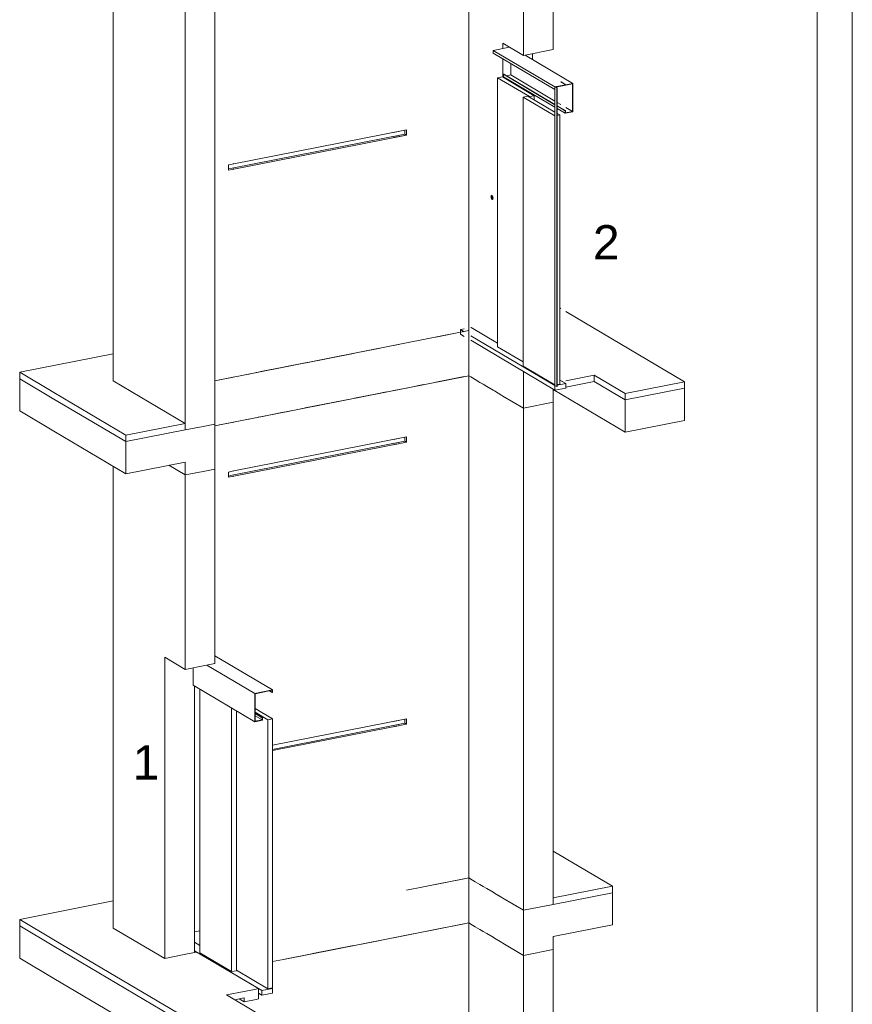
# Model space of a CAD drawing. Extents: x 244 to 994, y 7 to 427.
# Tile 29 of 35: x 744 to 805, y 231 to 303. Entities that reach past the tile are written whole.
import ezdxf

# ---------------------------------------------------------------- set-up
doc = ezdxf.new("R2010")
doc.units = 0
doc.layers.get('0').update_dxf_attribs({"lineweight": 5})
doc.layers.add('_3d_View_', color=7, linetype='Continuous')
doc.layers.add('G-ANNO-TTLB', color=7, linetype='Continuous', lineweight=13)
doc.styles.get("Standard").update_dxf_attribs({"font": 'arial.ttf'})

# ---------------------------------------------------------------- blocks, each defined once
blk = doc.blocks.new('Blockreferenz-A05LDZXPBH', base_point=(744.286, 270.047))
at = {"color": 0, "linetype": 'ByBlock', "lineweight": -2, "ltscale": 0.13}
for p, q in [((783.76, 282.204), (783.692, 282.244)), ((792.793, 276.852), (784.146, 281.975)), ((776.445, 280.461), (774.659, 280.108)), ((772.501, 279.682), (771.555, 279.495)), ((773.745, 279.927), (772.501, 279.682)), ((751.116, 278.891), (744.286, 277.542)), ((768.636, 278.918), (765.074, 278.215)), ((770.336, 279.254), (768.715, 278.934)), ((771.04, 279.393), (770.336, 279.254)), ((764.995, 278.199), (763.623, 277.929)), ((744.286, 277.542), (744.286, 277.072)), ((746.786, 276.061), (744.286, 277.542)), ((744.286, 277.542), (746.786, 276.061)), ((761.024, 277.415), (760.835, 277.378)), ((761.676, 277.544), (761.539, 277.517)), ((761.812, 277.571), (761.676, 277.544)), ((763.544, 277.913), (761.891, 277.587)), ((781.048, 277.598), (781.048, 274.921)), ((781.048, 274.921), (781.048, 277.598)), ((746.786, 275.591), (744.286, 277.072)), ((744.286, 277.072), (744.286, 274.723)), ((744.286, 277.072), (746.786, 275.591)), ((756.366, 273.806), (751.116, 276.916)), ((758.779, 276.972), (758.531, 276.923)), ((759.511, 277.117), (758.858, 276.988)), ((759.779, 277.17), (759.511, 277.117)), ((759.92, 277.197), (759.858, 277.185)), ((774.659, 276.819), (776.726, 277.227)), ((777.199, 277.201), (777.323, 277.128)), ((777.323, 277.128), (777.527, 277.007)), ((777.527, 277.007), (777.873, 276.802)), ((777.873, 276.802), (778.104, 276.665)), ((783.692, 276.977), (783.875, 276.868)), ((783.883, 276.87), (783.875, 276.868)), ((783.875, 276.868), (783.883, 276.87)), ((784.125, 276.448), (786.213, 276.86)), ((786.213, 277.33), (784.146, 276.922)), ((784.146, 276.922), (786.213, 277.33)), ((788.463, 275.997), (786.213, 277.33)), ((786.213, 277.33), (788.463, 275.997)), ((786.213, 276.86), (786.213, 277.33)), ((788.463, 275.527), (786.213, 276.86)), ((786.213, 276.86), (788.463, 275.527)), ((792.793, 276.852), (788.463, 275.997)), ((788.463, 275.997), (792.793, 276.852)), ((792.793, 276.382), (792.793, 276.852)), ((752.036, 272.951), (746.786, 276.061)), ((746.786, 276.061), (752.036, 272.951)), ((770.336, 275.965), (771.04, 276.104)), ((771.555, 276.206), (772.501, 276.393)), ((772.501, 276.393), (773.745, 276.638)), ((778.104, 276.665), (778.373, 276.506)), ((778.373, 276.506), (778.823, 276.239)), ((778.823, 276.239), (778.923, 276.18)), ((778.923, 276.18), (779.473, 275.854)), ((783.213, 275.349), (783.213, 276.316)), ((783.213, 276.288), (788.463, 273.178)), ((792.793, 276.382), (788.463, 275.527)), ((788.463, 275.527), (792.793, 276.382)), ((788.463, 275.997), (788.463, 275.527)), ((788.463, 275.527), (788.463, 275.997)), ((792.793, 274.033), (792.793, 276.382)), ((752.036, 272.481), (746.786, 275.591)), ((746.786, 275.591), (752.036, 272.481)), ((765.12, 274.935), (768.636, 275.629)), ((768.715, 275.645), (770.336, 275.965)), ((779.473, 275.854), (779.548, 275.81)), ((779.548, 275.81), (781.048, 274.921)), ((781.048, 274.921), (783.213, 275.349)), ((788.463, 275.527), (788.463, 273.178)), ((788.463, 273.178), (788.463, 275.527)), ((744.286, 274.723), (746.786, 273.242)), ((761.891, 274.298), (763.544, 274.624)), ((763.623, 274.64), (765.041, 274.92)), ((758.858, 273.699), (759.511, 273.828)), ((759.511, 273.828), (759.779, 273.881)), ((759.858, 273.896), (759.92, 273.908)), ((760.835, 274.089), (761.024, 274.126)), ((761.539, 274.228), (761.676, 274.255)), ((761.676, 274.255), (761.812, 274.282)), ((788.463, 273.178), (792.793, 274.033)), ((746.786, 273.242), (752.036, 270.132)), ((756.366, 273.806), (752.036, 272.951)), ((752.036, 272.951), (756.366, 273.806)), ((756.366, 273.336), (752.036, 272.481)), ((752.036, 272.481), (756.366, 273.336)), ((756.366, 273.336), (756.366, 273.806)), ((757.665, 273.593), (756.366, 273.336)), ((758.531, 273.764), (757.665, 273.593)), ((758.531, 270.475), (758.531, 273.764)), ((758.531, 273.634), (758.779, 273.683)), ((752.036, 272.951), (752.036, 272.481)), ((752.036, 272.481), (752.036, 272.951)), ((752.036, 270.132), (752.036, 272.481)), ((752.036, 272.481), (752.036, 270.132)), ((752.036, 270.132), (756.366, 270.987)), ((756.366, 270.047), (756.366, 270.987)), ((756.366, 270.987), (756.366, 270.047)), ((755.177, 270.752), (756.366, 270.047)), ((756.366, 270.047), (757.665, 270.304)), ((757.665, 270.304), (758.531, 270.475))]:
    blk.add_line(p, q, dxfattribs=at)
blk = doc.blocks.new('Blockreferenz-A05LDZXTBH', base_point=(752.523, 247.816))
at = {"color": 0, "lineweight": -2, "insert": (752.523, 250.316), "char_height": 2.5, "attachment_point": 1}
blk.add_mtext('{\\fArial Unicode MS;1}', dxfattribs=at)
blk = doc.blocks.new('Blockreferenz-A05LDZXVBH', base_point=(756.935, 232.077))
at = {"color": 0, "linetype": 'ByBlock', "lineweight": -2, "ltscale": 0.13}
for p, q in [((762.734, 254.36), (758.531, 256.85)), ((756.935, 255.97), (756.935, 254.702)), ((761.435, 254.104), (757.947, 256.17)), ((757.947, 256.17), (761.435, 254.104)), ((756.935, 254.702), (761.435, 252.036)), ((757.423, 254.413), (757.423, 235.171)), ((762.734, 254.36), (761.435, 254.104)), ((761.435, 254.104), (762.734, 254.36)), ((761.435, 254.104), (761.435, 252.036)), ((761.435, 252.036), (761.435, 254.104)), ((761.461, 254.081), (762.708, 254.327)), ((761.461, 252.07), (761.461, 254.081)), ((762.506, 254.287), (762.708, 254.167)), ((762.708, 254.327), (762.708, 254.167)), ((762.708, 254.167), (762.708, 254.327)), ((762.708, 254.167), (762.734, 254.172)), ((762.734, 254.172), (762.734, 254.36)), ((759.748, 233.794), (759.748, 253.036)), ((759.748, 253.036), (759.748, 233.794)), ((762.734, 252.246), (761.461, 253)), ((760.094, 233.862), (760.094, 252.831)), ((762.387, 252.178), (761.461, 252.727)), ((761.461, 252.727), (762.387, 252.178)), ((761.998, 252.336), (761.461, 252.654)), ((761.972, 252.33), (761.461, 252.633)), ((761.461, 252.633), (761.972, 252.33)), ((761.461, 252.473), (761.972, 252.171)), ((761.972, 252.171), (761.461, 252.473)), ((761.998, 252.336), (761.972, 252.33)), ((761.972, 252.33), (761.998, 252.336)), ((761.972, 252.33), (761.972, 252.171)), ((761.972, 252.171), (761.972, 252.33)), ((761.998, 252.148), (761.998, 252.336)), ((761.435, 252.036), (761.998, 252.148)), ((761.972, 252.171), (761.461, 252.07)), ((761.461, 252.07), (761.972, 252.171)), ((762.387, 252.178), (762.734, 252.246)), ((762.734, 252.246), (762.387, 252.178)), ((762.387, 232.538), (762.387, 252.178)), ((762.387, 252.178), (762.387, 232.538)), ((762.734, 232.607), (762.734, 252.246)), ((757.423, 235.706), (757.031, 235.938)), ((757.205, 235.219), (757.031, 235.322)), ((757.031, 235.322), (761.955, 232.406)), ((757.423, 235.171), (759.748, 233.794)), ((759.748, 233.794), (760.094, 233.862)), ((760.094, 233.897), (762.387, 232.538)), ((761.955, 232.406), (761.705, 232.554)), ((761.705, 232.225), (761.955, 232.077)), ((761.955, 232.406), (762.734, 232.559)), ((762.734, 232.559), (761.955, 232.406)), ((761.955, 232.077), (761.955, 232.406)), ((761.955, 232.406), (761.955, 232.077)), ((761.955, 232.077), (762.734, 232.231)), ((762.387, 232.538), (762.734, 232.607)), ((762.734, 232.559), (762.674, 232.595)), ((762.734, 232.231), (762.734, 232.559))]:
    blk.add_line(p, q, dxfattribs=at)
blk = doc.blocks.new('Blockreferenz-A05LDZXXBH', base_point=(776.445, 276.238))
at = {"color": 0, "linetype": 'ByBlock', "lineweight": -2, "ltscale": 0.13}
for p, q in [((780.036, 301.268), (778.845, 301.033)), ((778.845, 301.033), (783.345, 298.367)), ((778.845, 301.033), (778.845, 300.845)), ((783.345, 298.367), (778.845, 301.033)), ((778.845, 300.845), (783.345, 298.179)), ((784.644, 298.624), (781.157, 300.69)), ((780.119, 300.091), (780.119, 299.245)), ((779.507, 299.108), (779.16, 299.04)), ((781.485, 297.663), (779.16, 299.04)), ((779.16, 299.04), (779.16, 279.4)), ((779.16, 299.04), (781.485, 297.663)), ((781.831, 297.731), (779.507, 299.108)), ((779.608, 299.304), (779.582, 299.299)), ((779.582, 299.299), (783.345, 297.069)), ((779.582, 299.299), (779.582, 299.111)), ((783.345, 297.069), (779.582, 299.299)), ((779.582, 299.111), (783.345, 296.881)), ((783.345, 297.09), (779.608, 299.304)), ((780.119, 299.245), (779.81, 299.184)), ((783.345, 297.334), (780.119, 299.245)), ((780.119, 299.245), (783.345, 297.334)), ((784.644, 298.624), (783.345, 298.367)), ((783.345, 298.367), (784.644, 298.624)), ((783.386, 298.364), (783.345, 298.367)), ((783.345, 298.367), (783.47, 298.293)), ((783.47, 298.293), (783.345, 298.367)), ((783.345, 298.367), (783.345, 276.566)), ((783.345, 298.179), (783.345, 298.367)), ((783.496, 298.298), (783.386, 298.364)), ((783.407, 298.351), (784.619, 298.59)), ((783.47, 298.293), (783.496, 298.298)), ((783.496, 298.298), (783.47, 298.293)), ((783.47, 298.293), (783.47, 276.492)), ((783.47, 276.492), (783.47, 298.293)), ((783.496, 276.497), (783.496, 298.298)), ((783.786, 298.743), (783.76, 298.737)), ((783.76, 298.737), (784.146, 298.529)), ((784.146, 298.529), (783.786, 298.743)), ((784.619, 298.59), (784.619, 296.58)), ((784.619, 296.58), (784.619, 298.59)), ((784.644, 296.556), (784.644, 298.624)), ((781.367, 297.699), (781.021, 297.63)), ((783.345, 296.253), (781.021, 297.63)), ((781.021, 297.63), (781.021, 277.991)), ((781.021, 297.63), (783.345, 296.253)), ((783.345, 296.527), (781.367, 297.699)), ((781.831, 297.731), (781.485, 297.663)), ((781.485, 297.663), (781.831, 297.731)), ((781.485, 297.629), (781.485, 297.663)), ((781.485, 297.663), (781.485, 297.629)), ((781.831, 297.424), (781.831, 297.731)), ((783.76, 297.088), (783.496, 297.244)), ((783.496, 297.244), (783.76, 297.088)), ((784.108, 296.638), (783.496, 297)), ((783.496, 296.98), (784.082, 296.633)), ((784.082, 296.633), (783.496, 296.98)), ((784.619, 296.58), (784.146, 296.86)), ((784.146, 296.86), (784.619, 296.58)), ((783.345, 276.614), (783.345, 296.253)), ((783.345, 296.253), (783.345, 296.253)), ((783.345, 296.253), (783.345, 276.614)), ((783.345, 296.253), (783.345, 296.253)), ((783.496, 296.792), (784.082, 296.445)), ((783.692, 296.322), (783.496, 296.437)), ((783.692, 296.322), (783.496, 296.283)), ((783.496, 296.283), (783.692, 296.322)), ((783.692, 276.682), (783.692, 296.322)), ((784.108, 296.638), (784.082, 296.633)), ((784.082, 296.633), (784.108, 296.638)), ((784.082, 296.633), (784.082, 296.445)), ((784.082, 296.445), (784.082, 296.633)), ((784.082, 296.445), (784.644, 296.556)), ((784.108, 296.479), (784.108, 296.638)), ((784.619, 296.58), (784.108, 296.479)), ((784.108, 296.479), (784.619, 296.58)), ((776.726, 280.709), (776.445, 280.654)), ((776.726, 280.488), (776.445, 280.654)), ((776.445, 280.654), (776.445, 280.325)), ((776.445, 280.654), (776.726, 280.488)), ((776.445, 280.325), (776.726, 280.159)), ((777.225, 280.808), (777.199, 280.803)), ((779.16, 279.661), (777.225, 280.808)), ((783.345, 276.566), (777.199, 280.208)), ((777.199, 280.208), (783.345, 276.566)), ((777.199, 279.879), (783.345, 276.238)), ((779.16, 279.4), (781.021, 278.298)), ((781.021, 277.991), (783.345, 276.614)), ((784.125, 276.72), (783.496, 276.596)), ((783.496, 276.596), (784.125, 276.72)), ((784.125, 276.72), (783.692, 276.977)), ((784.125, 276.391), (784.125, 276.72)), ((783.345, 276.614), (783.345, 276.614)), ((783.345, 276.238), (783.345, 276.566)), ((783.345, 276.566), (783.345, 276.238)), ((783.345, 276.566), (783.47, 276.492)), ((783.345, 276.238), (784.125, 276.391)), ((783.47, 276.492), (783.496, 276.497)), ((783.496, 276.643), (783.692, 276.682))]:
    blk.add_line(p, q, dxfattribs=at)
blk = doc.blocks.new('Blockreferenz-A05LDZYBBH', base_point=(751.116, 172.319))
at = {"color": 0, "linetype": 'ByBlock', "lineweight": -2, "ltscale": 0.13}
for p, q in [((777.048, 345.808), (777.048, 214.438)), ((783.213, 301.096), (783.213, 310.587)), ((781.048, 310.159), (781.048, 300.669)), ((781.048, 300.669), (781.048, 310.159)), ((751.116, 305.915), (751.116, 276.916)), ((758.531, 273.764), (758.531, 305.713)), ((756.366, 273.806), (756.366, 305.286)), ((756.366, 305.286), (756.366, 273.336)), ((779.548, 301.557), (781.048, 300.669)), ((779.548, 301.557), (779.548, 301.172)), ((779.548, 301.172), (779.548, 301.557)), ((779.548, 300.429), (779.548, 299.084)), ((779.548, 299.084), (779.548, 300.429)), ((781.048, 300.669), (783.213, 301.096)), ((781.713, 300.36), (781.713, 300.8)), ((781.713, 297.801), (781.713, 297.848)), ((759.779, 292.73), (772.501, 295.242)), ((772.386, 294.925), (759.779, 292.436)), ((759.779, 292.345), (772.501, 294.857)), ((771.555, 295.055), (772.501, 295.242)), ((771.555, 295.055), (772.501, 295.242)), ((772.386, 294.925), (771.555, 294.761)), ((772.386, 294.925), (771.555, 294.761)), ((772.501, 294.857), (771.555, 294.67)), ((771.555, 294.67), (772.501, 294.857)), ((771.555, 294.67), (772.501, 294.857)), ((772.501, 294.857), (771.555, 294.67)), ((772.501, 294.857), (771.555, 294.67)), ((772.386, 294.925), (772.386, 295.22)), ((772.386, 294.925), (772.386, 295.22)), ((772.386, 294.925), (772.386, 295.22)), ((772.501, 294.857), (772.386, 294.925)), ((772.501, 294.857), (772.386, 294.925)), ((772.501, 294.857), (772.386, 294.925)), ((772.501, 295.242), (772.501, 294.857)), ((772.501, 294.857), (772.501, 295.242)), ((772.501, 295.242), (772.501, 294.857)), ((772.501, 294.857), (772.501, 295.242)), ((772.501, 295.242), (772.501, 294.857)), ((772.501, 294.857), (772.501, 295.242)), ((759.511, 292.677), (759.779, 292.73)), ((759.511, 292.677), (759.779, 292.73)), ((759.511, 292.677), (759.779, 292.73)), ((759.511, 292.292), (759.511, 292.677)), ((759.511, 292.292), (759.511, 292.677)), ((759.511, 292.292), (759.511, 292.677)), ((759.858, 292.746), (759.92, 292.758)), ((759.858, 292.746), (759.92, 292.758)), ((759.779, 292.436), (759.511, 292.383)), ((759.779, 292.436), (759.511, 292.383)), ((759.779, 292.436), (759.511, 292.383)), ((759.779, 292.345), (759.511, 292.292)), ((759.511, 292.292), (759.779, 292.345)), ((759.511, 292.292), (759.779, 292.345)), ((759.779, 292.345), (759.511, 292.292)), ((759.779, 292.345), (759.511, 292.292)), ((759.511, 292.292), (759.779, 292.345)), ((759.92, 292.463), (759.858, 292.451)), ((759.92, 292.463), (759.858, 292.451)), ((759.92, 292.373), (759.858, 292.36)), ((759.858, 292.36), (759.92, 292.373)), ((759.858, 292.36), (759.92, 292.373)), ((759.92, 292.373), (759.858, 292.36)), ((778.673, 290.353), (778.679, 290.403)), ((778.679, 290.403), (778.673, 290.353)), ((778.673, 290.353), (778.8, 290.378)), ((778.679, 290.296), (778.673, 290.353)), ((778.673, 290.353), (778.679, 290.296)), ((778.679, 290.403), (778.695, 290.44)), ((778.695, 290.44), (778.679, 290.403)), ((778.776, 290.423), (778.679, 290.403)), ((778.695, 290.44), (778.719, 290.456)), ((778.719, 290.456), (778.695, 290.44)), ((778.747, 290.45), (778.695, 290.44)), ((778.719, 290.456), (778.748, 290.449)), ((778.748, 290.449), (778.777, 290.422)), ((778.777, 290.422), (778.801, 290.377)), ((778.801, 290.377), (778.817, 290.321)), ((778.817, 290.323), (778.679, 290.296)), ((778.695, 290.24), (778.679, 290.296)), ((778.679, 290.296), (778.695, 290.24)), ((778.823, 290.265), (778.695, 290.24)), ((778.719, 290.195), (778.695, 290.24)), ((778.695, 290.24), (778.719, 290.195)), ((778.818, 290.215), (778.719, 290.195)), ((778.748, 290.167), (778.719, 290.195)), ((778.719, 290.195), (778.748, 290.167)), ((778.748, 290.167), (778.801, 290.178)), ((778.777, 290.161), (778.748, 290.167)), ((778.748, 290.167), (778.777, 290.161)), ((778.801, 290.177), (778.777, 290.161)), ((778.817, 290.213), (778.801, 290.177)), ((778.817, 290.321), (778.823, 290.264)), ((778.823, 290.264), (778.817, 290.213)), ((758.779, 276.972), (777.048, 280.58)), ((758.531, 276.923), (758.779, 276.972)), ((777.048, 277.291), (758.779, 273.683)), ((777.323, 277.128), (777.048, 277.291)), ((777.527, 277.007), (777.323, 277.128)), ((777.873, 276.802), (777.527, 277.007)), ((778.104, 276.665), (777.873, 276.802)), ((778.373, 276.506), (778.104, 276.665)), ((778.823, 276.239), (778.373, 276.506)), ((778.923, 276.18), (778.823, 276.239)), ((779.473, 275.854), (778.923, 276.18)), ((779.548, 275.81), (779.473, 275.854)), ((781.048, 274.921), (779.548, 275.81)), ((783.213, 275.349), (781.048, 274.921)), ((783.213, 238.701), (783.213, 275.349)), ((781.048, 274.921), (781.048, 238.273)), ((781.048, 238.273), (781.048, 274.921)), ((756.366, 273.336), (757.665, 273.593)), ((757.665, 273.593), (758.531, 273.764)), ((758.779, 273.683), (758.531, 273.634)), ((759.779, 270.314), (772.501, 272.827)), ((772.386, 272.51), (759.779, 270.02)), ((759.779, 269.929), (772.501, 272.441)), ((771.555, 272.64), (772.501, 272.827)), ((771.555, 272.64), (772.501, 272.827)), ((772.386, 272.51), (771.555, 272.345)), ((772.386, 272.51), (771.555, 272.345)), ((772.501, 272.441), (771.555, 272.255)), ((771.555, 272.255), (772.501, 272.441)), ((771.555, 272.255), (772.501, 272.441)), ((772.501, 272.441), (771.555, 272.255)), ((772.501, 272.441), (771.555, 272.255)), ((772.386, 272.51), (772.386, 272.804)), ((772.386, 272.51), (772.386, 272.804)), ((772.386, 272.51), (772.386, 272.804)), ((772.501, 272.441), (772.386, 272.51)), ((772.501, 272.441), (772.386, 272.51)), ((772.501, 272.441), (772.386, 272.51)), ((772.501, 272.827), (772.501, 272.441)), ((772.501, 272.441), (772.501, 272.827)), ((772.501, 272.827), (772.501, 272.441)), ((772.501, 272.441), (772.501, 272.827)), ((772.501, 272.827), (772.501, 272.441)), ((772.501, 272.441), (772.501, 272.827)), ((751.116, 270.677), (751.116, 236.979)), ((751.116, 270.677), (751.116, 262.284)), ((756.366, 270.047), (755.177, 270.752)), ((757.665, 270.304), (756.366, 270.047)), ((758.531, 270.475), (757.665, 270.304)), ((758.531, 256.285), (758.531, 270.475)), ((759.511, 270.262), (759.779, 270.314)), ((759.511, 270.262), (759.779, 270.314)), ((759.511, 270.262), (759.779, 270.314)), ((759.511, 269.876), (759.511, 270.262)), ((759.511, 269.876), (759.511, 270.262)), ((759.511, 269.876), (759.511, 270.262)), ((759.858, 270.33), (759.92, 270.342)), ((759.858, 270.33), (759.92, 270.342)), ((756.366, 255.858), (756.366, 270.047)), ((756.366, 270.047), (756.366, 255.858)), ((759.779, 270.02), (759.511, 269.967)), ((759.779, 270.02), (759.511, 269.967)), ((759.779, 270.02), (759.511, 269.967)), ((759.779, 269.929), (759.511, 269.876)), ((759.511, 269.876), (759.779, 269.929)), ((759.511, 269.876), (759.779, 269.929)), ((759.779, 269.929), (759.511, 269.876)), ((759.779, 269.929), (759.511, 269.876)), ((759.511, 269.876), (759.779, 269.929)), ((759.92, 270.048), (759.858, 270.036)), ((759.92, 270.048), (759.858, 270.036)), ((759.92, 269.957), (759.858, 269.945)), ((759.858, 269.945), (759.92, 269.957)), ((759.858, 269.945), (759.92, 269.957)), ((759.92, 269.957), (759.858, 269.945)), ((751.116, 262.284), (751.116, 239.784)), ((751.116, 262.084), (751.116, 260.789)), ((751.116, 260.779), (751.116, 250.859)), ((754.866, 256.746), (756.366, 255.858)), ((754.866, 256.746), (754.866, 234.758)), ((754.866, 234.758), (754.866, 256.746)), ((756.366, 255.858), (757.665, 256.114)), ((757.665, 256.114), (758.531, 256.285)), ((757.031, 235.185), (757.031, 254.645)), ((762.734, 250.314), (772.501, 252.242)), ((772.386, 251.925), (762.734, 250.019)), ((762.734, 249.928), (772.501, 251.857)), ((771.555, 252.055), (772.501, 252.242)), ((771.555, 252.055), (772.501, 252.242)), ((772.386, 251.925), (771.555, 251.761)), ((772.386, 251.925), (771.555, 251.761)), ((772.501, 251.857), (771.555, 251.67)), ((771.555, 251.67), (772.501, 251.857)), ((771.555, 251.67), (772.501, 251.857)), ((772.501, 251.857), (771.555, 251.67)), ((772.501, 251.857), (771.555, 251.67)), ((772.386, 251.925), (772.386, 252.22)), ((772.386, 251.925), (772.386, 252.22)), ((772.386, 251.925), (772.386, 252.22)), ((772.501, 251.857), (772.386, 251.925)), ((772.501, 251.857), (772.386, 251.925)), ((772.501, 251.857), (772.386, 251.925)), ((772.501, 252.242), (772.501, 251.857)), ((772.501, 251.857), (772.501, 252.242)), ((772.501, 252.242), (772.501, 251.857)), ((772.501, 251.857), (772.501, 252.242)), ((772.501, 252.242), (772.501, 251.857)), ((772.501, 251.857), (772.501, 252.242)), ((751.116, 250.559), (751.116, 239.784)), ((773.745, 239.99), (777.048, 240.643)), ((777.048, 240.643), (777.323, 240.48)), ((777.323, 240.48), (777.527, 240.359)), ((777.527, 240.359), (777.873, 240.154)), ((777.873, 240.154), (778.104, 240.017)), ((751.116, 239.784), (751.116, 236.979)), ((772.501, 239.745), (773.745, 239.99)), ((778.104, 240.017), (778.373, 239.858)), ((778.373, 239.858), (778.823, 239.591)), ((778.823, 239.591), (778.923, 239.532)), ((778.923, 239.532), (779.473, 239.206)), ((779.473, 239.206), (779.548, 239.162)), ((779.548, 239.162), (781.048, 238.273)), ((781.048, 238.273), (783.213, 238.701)), ((777.048, 237.354), (773.745, 236.701)), ((777.323, 237.191), (777.048, 237.354)), ((777.527, 237.07), (777.323, 237.191)), ((757.031, 236.69), (757.423, 236.767)), ((772.501, 236.456), (771.555, 236.269)), ((773.745, 236.701), (772.501, 236.456)), ((777.873, 236.865), (777.527, 237.07)), ((778.104, 236.728), (777.873, 236.865)), ((778.373, 236.569), (778.104, 236.728)), ((778.823, 236.302), (778.373, 236.569)), ((770.336, 236.028), (768.715, 235.708)), ((771.04, 236.167), (770.336, 236.028)), ((778.923, 236.243), (778.823, 236.302)), ((779.473, 235.917), (778.923, 236.243)), ((779.548, 235.873), (779.473, 235.917)), ((781.048, 234.984), (779.548, 235.873)), ((765.598, 235.093), (763.623, 234.703)), ((768.636, 235.693), (765.677, 235.108)), ((783.213, 235.412), (781.048, 234.984)), ((783.213, 211.151), (783.213, 235.412)), ((763.544, 234.687), (762.734, 234.527)), ((781.048, 234.984), (781.048, 212.401)), ((781.048, 212.401), (781.048, 234.984))]:
    blk.add_line(p, q, dxfattribs=at)
blk = doc.blocks.new('Blockreferenz-A05LDZYFBH', base_point=(786.115, 285.781))
at = {"color": 0, "lineweight": -2, "insert": (786.115, 288.281), "char_height": 2.5, "attachment_point": 1}
blk.add_mtext('{\\fArial Unicode MS;2}', dxfattribs=at)
blk = doc.blocks.new('Blockreferenz-A05LDZYLBH', base_point=(744.286, 227.085))
at = {"color": 0, "linetype": 'ByBlock', "lineweight": -2, "ltscale": 0.13}
for p, q in [((787.543, 240.025), (783.213, 242.591)), ((776.726, 240.579), (773.745, 239.99)), ((777.323, 240.48), (777.199, 240.553)), ((777.527, 240.359), (777.323, 240.48)), ((777.873, 240.154), (777.527, 240.359)), ((778.104, 240.017), (777.873, 240.154)), ((773.745, 239.99), (772.501, 239.745)), ((778.373, 239.858), (778.104, 240.017)), ((778.823, 239.591), (778.373, 239.858)), ((778.923, 239.532), (778.823, 239.591)), ((779.473, 239.206), (778.923, 239.532)), ((787.543, 240.025), (783.213, 239.17)), ((783.213, 239.17), (787.543, 240.025)), ((787.543, 239.556), (783.213, 238.701)), ((783.213, 238.701), (787.543, 239.556)), ((787.543, 239.556), (787.543, 240.025)), ((787.543, 237.206), (787.543, 239.556)), ((751.116, 238.954), (744.286, 237.605)), ((779.548, 239.162), (779.473, 239.206)), ((781.048, 238.273), (779.548, 239.162)), ((783.213, 238.701), (781.048, 238.273)), ((783.213, 239.17), (783.213, 238.701)), ((781.048, 238.273), (781.048, 234.984)), ((781.048, 234.984), (781.048, 238.273)), ((744.286, 237.605), (744.286, 237.135)), ((746.786, 236.124), (744.286, 237.605)), ((744.286, 237.605), (746.786, 236.124)), ((763.544, 234.687), (776.726, 237.29)), ((777.199, 237.264), (777.323, 237.191)), ((777.323, 237.191), (777.527, 237.07)), ((783.213, 236.351), (787.543, 237.206)), ((746.786, 235.654), (744.286, 237.135)), ((744.286, 237.135), (744.286, 234.786)), ((744.286, 237.135), (746.786, 235.654)), ((754.866, 234.758), (751.116, 236.979)), ((757.423, 236.767), (757.031, 236.69)), ((777.527, 237.07), (777.873, 236.865)), ((777.873, 236.865), (778.104, 236.728)), ((778.104, 236.728), (778.373, 236.569)), ((778.373, 236.569), (778.823, 236.302)), ((757.286, 229.904), (746.786, 236.124)), ((746.786, 236.124), (757.286, 229.904)), ((778.823, 236.302), (778.923, 236.243)), ((778.923, 236.243), (779.473, 235.917)), ((779.473, 235.917), (779.548, 235.873)), ((779.548, 235.873), (781.048, 234.984)), ((783.213, 235.412), (783.213, 236.351)), ((757.286, 229.434), (746.786, 235.654)), ((746.786, 235.654), (757.286, 229.434)), ((756.165, 235.014), (754.866, 234.758)), ((757.031, 235.185), (756.165, 235.014)), ((757.205, 235.219), (757.031, 235.185)), ((761.705, 232.554), (757.205, 235.219)), ((781.048, 234.984), (783.213, 235.412)), ((744.286, 234.786), (746.786, 233.305)), ((762.734, 234.527), (763.544, 234.687)), ((746.786, 233.305), (757.286, 227.085)), ((760.665, 232.348), (759.366, 232.092)), ((759.366, 232.092), (760.665, 232.348)), ((761.531, 232.519), (760.665, 232.348)), ((760.665, 232.348), (761.531, 232.519)), ((761.705, 232.554), (761.531, 232.519)), ((761.531, 232.519), (761.705, 232.554)), ((761.705, 231.802), (761.705, 232.554)), ((761.616, 230.759), (759.366, 232.092)), ((759.961, 231.74), (760.665, 231.879)), ((760.308, 231.808), (760.665, 231.597)), ((760.665, 231.879), (760.665, 231.597)), ((760.665, 231.597), (760.665, 231.879)), ((760.665, 231.597), (761.531, 231.768)), ((761.531, 231.768), (761.705, 231.802)), ((761.616, 230.759), (757.286, 229.904)), ((757.286, 229.904), (761.616, 230.759)), ((761.616, 230.289), (761.616, 230.759)), ((761.616, 230.289), (757.286, 229.434)), ((757.286, 229.434), (761.616, 230.289)), ((761.616, 227.94), (761.616, 230.289)), ((757.286, 229.904), (757.286, 229.434)), ((757.286, 229.434), (757.286, 229.904)), ((757.286, 229.434), (757.286, 227.085)), ((757.286, 227.085), (757.286, 229.434)), ((757.286, 227.085), (761.616, 227.94))]:
    blk.add_line(p, q, dxfattribs=at)
blk = doc.blocks.new('3D-Ansicht-Rahmen-A05LE00XBH', base_point=(666.018, 159.712))
at = {"color": 0, "linetype": 'ByBlock', "lineweight": -2, "ltscale": 0.13}
blk.add_line((802.486, 353.158), (802.486, 159.712), dxfattribs=at)

msp = doc.modelspace()

# ---------------------------------------------------------------- linework, layer by layer
at = {"layer": 'G-ANNO-TTLB', "ltscale": 0.13}
msp.add_line((805.039, 421.382), (805.039, 11.803), dxfattribs=at)

# ---------------------------------------------------------------- block references
at = {"ltscale": 0.13}
for name, p in [('Blockreferenz-A05LDZYBBH', (751.116, 172.319)), ('Blockreferenz-A05LDZXXBH', (776.445, 276.238)), ('Blockreferenz-A05LDZYFBH', (786.115, 285.781)), ('Blockreferenz-A05LDZXPBH', (744.286, 270.047)), ('Blockreferenz-A05LDZXVBH', (756.935, 232.077)), ('Blockreferenz-A05LDZXTBH', (752.523, 247.816)), ('Blockreferenz-A05LDZYLBH', (744.286, 227.085))]:
    msp.add_blockref(name, p, dxfattribs=at)
at = {"layer": '_3d_View_', "color": 7, "linetype": 'Continuous', "lineweight": 13}
msp.add_blockref('3D-Ansicht-Rahmen-A05LE00XBH', (666.018, 159.712), dxfattribs=at)

doc.saveas('drawing.dxf')
